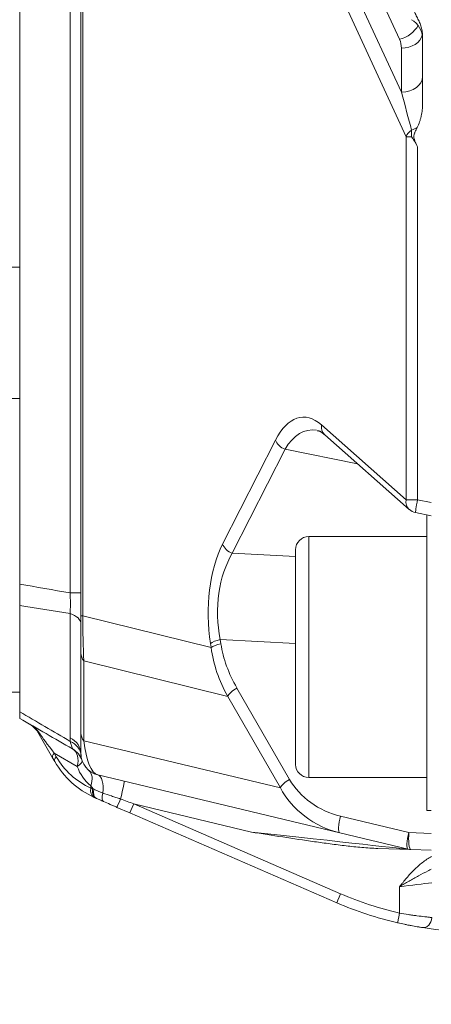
# Model space of a CAD drawing. Header units: millimetres. Extents: x 4 to 836, y 5 to 589.
# Tile 56 of 163: x 509 to 519, y 256 to 278. Entities that reach past the tile are written whole.
import ezdxf

# ---------------------------------------------------------------- set-up
doc = ezdxf.new("R2010")
doc.units = ezdxf.units.MM
doc.layers.add('1', color=7, linetype='Continuous', true_color=0xffffff)
doc.styles.add('ideas_simplex', font='simplex.shx')
doc.dimstyles.get("Standard").update_dxf_attribs({"dimtxt": 0.18, "dimasz": 0.18, "dimexe": 0.18, "dimexo": 0.0625, "dimgap": 0.09, "dimtad": 0, "dimtih": 1, "dimtoh": 1, "dimdec": 4, "dimzin": 0, "dimdsep": 46, "dimtxsty": 'Standard', "dimcen": 0.09, "dimadec": 0, "dimazin": 0, "dimtfac": 1, "dimtdec": 4, "dimtofl": 0, "dimtmove": 0, "dimatfit": 3, "dimfxl": 1, "dimtolj": 1, "dimtzin": 0, "dimarcsym": 0})

# ---------------------------------------------------------------- blocks, each defined once
blk = doc.blocks.new('_U2')
at = {"layer": '1', "color": 152, "lineweight": 13}
for p, q in [((533.358102, 256.097779), (581.720135, 256.097779)), ((487.549031, 241.643112), (581.720135, 241.643112))]:
    blk.add_line(p, q, dxfattribs=at)
at = {"layer": '1', "color": 27, "lineweight": 13}
blk.add_line((579.720135, 241.643112), (579.720135, 256.097779), dxfattribs=at)
at = {"layer": '1', "color": 87, "lineweight": 25}
for p, q in [((578.220135, 254.487946), (572.595135, 254.487946)), ((572.595135, 254.487946), (572.595135, 252.987946)), ((578.220135, 252.987946), (578.220135, 254.487946)), ((572.595135, 244.752946), (572.595135, 243.252946)), ((578.220135, 243.252946), (578.220135, 244.752946)), ((572.595135, 243.252946), (578.220135, 243.252946))]:
    blk.add_line(p, q, dxfattribs=at)
at = {"layer": '1', "color": 27, "lineweight": 18}
for points in [[(579.720135, 256.097779), (580.249116, 253.097781), (579.191154, 253.097777)], [(579.720135, 241.643112), (579.191154, 244.64311), (580.249116, 244.643114)]]:
    blk.add_solid(points, dxfattribs=at)
at = {"layer": '1', "color": 87, "linetype": 'Continuous', "lineweight": 25, "char_height": 3, "attachment_point": 7, "rotation": 90, "line_spacing_factor": 1.204819, "style": 'ideas_simplex'}
for s, insert in [('\\W1.2097;14,5', (570.754135, 243.215446)), ('\\W1.2776;.57', (578.066635, 244.700446))]:
    blk.add_mtext(s, dxfattribs=dict(at, insert=insert))

msp = doc.modelspace()

# ---------------------------------------------------------------- linework, layer by layer
at = {"layer": '1', "color": 143, "linetype": 'Continuous', "lineweight": 18}
for p, q in [((510.558, 264.538), (510.558, 348.658)), ((509.158, 347.93), (509.158, 265.265)), ((518.358, 276.229), (518.358, 277.787)), ((516.125, 268.674), (518.056, 266.965)), ((518.197, 266.895), (518.558, 266.825)), ((518.458, 266.348), (515.758, 266.348)), ((515.458, 264.471), (515.458, 266.048)), ((509.158, 264.775), (509.158, 262.35)), ((510.558, 263.686), (510.558, 264.538)), ((515.458, 261.148), (515.458, 264.471)), ((510.558, 261.861), (510.558, 263.686)), ((509.91, 261.295), (509.571, 261.882)), ((510.558, 261.392), (510.558, 261.861)), ((509.958, 261.212), (509.91, 261.295)), ((516.469, 259.583), (510.942, 260.906)), ((515.758, 260.848), (518.458, 260.848)), ((510.914, 260.368), (510.894, 260.377)), ((511.676, 260.038), (511.379, 260.166)), ((516.4, 257.987), (511.676, 260.038)), ((518.029, 259.21), (516.469, 259.583)), ((518.088, 259.202), (517.336, 259.228)), ((518.558, 259.185), (518.088, 259.202))]:
    msp.add_line(p, q, dxfattribs=at)
at = {"layer": '1', "color": 143, "linetype": 'Continuous', "lineweight": 13}
for p, q in [((510.602, 348.658), (510.602, 264.538)), ((510.308, 265.064), (510.308, 348.132)), ((513.45, 286.095), (517.876, 276.493)), ((517.831, 277.703), (513.961, 286.103)), ((517.981, 275.48), (513.187, 285.883)), ((517.876, 276.493), (517.876, 277.5)), ((518.106, 275.48), (518.106, 275.63)), ((518.106, 275.48), (517.981, 275.48)), ((517.981, 267.19), (517.981, 275.48)), ((518.245, 275.251), (518.245, 267.19)), ((516.05, 268.898), (517.981, 267.19)), ((513.793, 266.176), (514.998, 268.551)), ((515.22, 268.342), (514.014, 265.967)), ((516.875, 268.01), (515.22, 268.342)), ((518.245, 267.19), (517.981, 267.19)), ((518.245, 267.19), (518.558, 267.128)), ((515.758, 264.578), (515.758, 266.348)), ((514.014, 265.967), (515.458, 265.896)), ((510.558, 265.064), (510.308, 265.064)), ((510.308, 261.751), (510.308, 264.59)), ((510.558, 264.538), (510.602, 264.538)), ((510.602, 264.538), (513.531, 263.813)), ((515.758, 260.848), (515.758, 264.578)), ((515.458, 263.911), (513.738, 263.996)), ((513.738, 263.996), (513.752, 263.902)), ((513.531, 263.813), (513.516, 263.907)), ((513.909, 262.697), (510.624, 263.51)), ((510.624, 263.51), (510.624, 261.685)), ((514.117, 262.891), (515.319, 260.806)), ((515.111, 260.611), (513.909, 262.697)), ((510.624, 261.685), (515.111, 260.611)), ((509.945, 261.405), (509.994, 261.322)), ((510.474, 261.1), (509.945, 261.405)), ((510.78, 260.606), (510.78, 260.655)), ((511.762, 260.245), (516.487, 258.195)), ((514.449, 259.602), (511.762, 260.245)), ((516.487, 259.964), (518.047, 259.59)), ((518.047, 259.59), (518.558, 259.572)), ((517.832, 257.752), (517.832, 258.355))]:
    msp.add_line(p, q, dxfattribs=at)
at = {"layer": '1', "color": 251, "linetype": 'Continuous', "lineweight": 13}
msp.add_line((508.558, 272.498), (509.158, 272.498), dxfattribs=at)
at = {"layer": '1', "color": 251, "linetype": 'Continuous', "lineweight": 18}
for p, q in [((508.558, 269.498), (509.158, 269.498)), ((508.558, 262.798), (509.158, 262.798))]:
    msp.add_line(p, q, dxfattribs=at)
at = {"layer": '1', "color": 252, "linetype": 'Continuous', "lineweight": 18}
for p, q in [((518.458, 266.844), (518.458, 260.098)), ((518.458, 260.098), (518.558, 260.098))]:
    msp.add_line(p, q, dxfattribs=at)
at = {"layer": '1', "color": 143, "linetype": 'Continuous', "lineweight": 18}
for centre, radius, start, end in [((517.858, 277.717), 0.5, 0, 60.257), ((518.255, 267.19), 0.3, 228.5025, 258.9164), ((515.758, 266.048), 0.3, 90, 180), ((509.138, 261.632), 0.5, 30, 60), ((510.111, 261.07), 0.5, 18.7958, 60), ((511.058, 261.392), 0.5, 180, 256.5387), ((511.691, 262.212), 2, 210, 245.3766), ((515.758, 261.148), 0.3, 180, 270), ((518.099, 259.501), 0.3, 256.5387, 268), ((519.585, 265.326), 8, 246.5387, 257.0266), ((519.585, 265.326), 8, 261.2097, 269.5651)]:
    msp.add_arc(centre, radius, start, end, dxfattribs=at)
at = {"layer": '1', "color": 143, "linetype": 'Continuous', "lineweight": 13}
for centre, radius, start, end in [((511.509, 262.197), 1.75, 210, 245.3766), ((511.421, 261.422), 1, 198.7958, 230.1531), ((519.572, 265.304), 7.75, 246.5387, 257.0266)]:
    msp.add_arc(centre, radius, start, end, dxfattribs=at)
for centre, major_axis, ratio, start_param, end_param in [((517.814, 278.056), (0.454, 0.209), 0.680569, 4.44515, 5.593578), ((517.376, 277.475), (0.358, 0.367), 0.951819, 5.510131, 5.933467), ((517.858, 277.853), (0.5, 0), 0.707107, 4.747296, 6.122974), ((517.858, 276.846), (0.5, 0), 0.707107, 4.747296, 6.283185), ((517.858, 276.342), (0.473, -1.73), 0.031741, 1.138151, 1.649759), ((518.255, 275.48), (-0.272, -0.126), 0.680569, 4.956758, 5.687974), ((517.858, 275.879), (0.5, 0), 0.574103, 5.231503, 5.565424), ((515.745, 266.719), (0.132, -2.357), 0.446718, 2.725235, 3.797679), ((516.323, 268.898), (-0.199, -0.225), 0.856892, 5.361021, 6.283171), ((516.019, 266.719), (0.245, -2.061), 0.509034, 2.988066, 3.748193), ((515.272, 268.551), (0.268, -0.136), 0.708716, 3.763138, 4.873443), ((518.255, 267.19), (-0.199, -0.225), 0.856892, 5.361021, 6.283171), ((518.255, 267.19), (0.058, 0.294), 0.034249, 1.577505, 3.141575), ((514.626, 264.514), (0.053, -2.304), 0.503751, 3.894921, 4.967365), ((514.899, 264.514), (0.099, -2.004), 0.607294, 3.871564, 4.944008), ((514.066, 266.176), (0.268, -0.136), 0.708716, 3.763138, 4.873443), ((510.058, 264.353), (-0.5, 0), 0.547326, 3.141593, 4.18879), ((511.058, 265.102), (0.107, 3.063), 0.144871, 1.761125, 2.122424), ((513.79, 263.907), (0.296, 0.046), 0.321813, 1.697381, 2.692792), ((513.804, 263.813), (0.296, 0.046), 0.321813, 1.697381, 2.692792), ((517.065, 263.615), (3.294, -1.694), 0.798055, 3.650674, 4.011972), ((517.013, 263.704), (3.068, -1.533), 0.774869, 3.644318, 4.005617), ((511.058, 263.686), (0.5, 0), 0.707107, 3.141593, 3.662128), ((514.169, 262.802), (0.26, 0.15), 0.343286, 1.573363, 2.757811), ((509.788, 262.007), (-0.217, -0.125), 0.366382, 0, 0.416915), ((510.438, 260.882), (0.885, -1.085), 0.041901, 3.555254, 4.1749), ((510.058, 261.392), (0.5, 0), 0.82934, 0, 1.047198), ((511.058, 261.861), (0.5, 0), 0.707107, 3.141593, 3.662128), ((510.061, 261.311), (0.498, 0.041), 0.821039, 0, 0.979512), ((510.111, 261.07), (0.25, 0.433), 0.657369, 5.13994, 6.283185), ((511.058, 262.421), (0.093, 1.518), 0.294415, 2.094427, 3.090061), ((510.127, 261.42), (0.217, 0.125), 0.412738, 2.289208, 3.141593), ((510.175, 261.337), (-0.217, -0.125), 0.412738, 5.430801, 6.283185), ((510.111, 261.07), (0.473, 0.161), 0.249817, 5.496255, 6.283185), ((510.417, 260.625), (0.32, 0.384), 0.6031, 5.248547, 6.283185), ((510.825, 260.42), (0.116, 0.486), 0.429977, 4.964005, 6.283185), ((515.371, 260.717), (0.26, 0.15), 0.343286, 1.573363, 2.757811), ((516.605, 261.169), (1.364, -0.673), 0.776688, 4.001644, 4.997278), ((510.961, 260.621), (-0.104, -0.227), 0.679106, 5.077194, 6.283185), ((510.994, 260.606), (-0.1, -0.229), 0.63603, 5.048743, 6.283185), ((511.505, 260.384), (1, -0.326), 0.019701, 3.968082, 4.00359), ((511.014, 260.598), (-0.1, -0.229), 0.607604, 5.039639, 6.283185), ((511.427, 260.276), (0.116, 0.486), 0.030782, 4.88486, 6.283185), ((516.657, 261.08), (1.587, -0.837), 0.824049, 4.017595, 5.013229), ((511.173, 260.529), (-0.1, -0.229), 0.386897, 5.035482, 6.283185), ((511.479, 260.396), (-0.1, -0.229), 0.000064, 4.887559, 6.283185), ((512.159, 260.101), (4.02, -1.476), 0.00021, 4.538136, 4.613628), ((511.775, 260.267), (-0.1, -0.229), 0.013426, 4.813237, 6.283185), ((516.539, 259.875), (0.07, 0.292), 0.245457, 1.320616, 3.141593), ((514.075, 259.642), (3.954, -0.432), 0.000292, 0.002303, 1.476119), ((518.099, 259.501), (-0.07, -0.292), 0.245457, 4.462209, 6.283185), ((518.099, 259.501), (0.01, 0.3), 0.192128, 1.276677, 3.141593), ((517.885, 258.318), (1, 0.131), 0.042839, 0.805946, 1.617524), ((516.5, 258.217), (-0.1, -0.229), 0.013426, 4.813237, 6.283185), ((517.846, 257.774), (-0.056, -0.244), 0.031608, 4.809104, 6.283185), ((518.401, 257.667), (-0.038, -0.247), 0.690561, 0, 1.613525)]:
    msp.add_ellipse(centre, major_axis=major_axis, ratio=ratio, start_param=start_param, end_param=end_param, dxfattribs=at)
at = {"layer": '1', "color": 143, "linetype": 'Continuous', "lineweight": 18}
msp.add_ellipse((509.138, 261.632), major_axis=(0.507, -0.293), ratio=0.853741, start_param=1.047198, end_param=1.570796, dxfattribs=at)
for points, knots in [([(518.245, 278.641), (518.236, 278.624), (518.227, 278.607), (518.21, 278.574), (518.202, 278.557), (518.187, 278.523), (518.179, 278.505), (518.171, 278.478), (518.168, 278.469), (518.164, 278.451), (518.163, 278.441), (518.16, 278.412), (518.161, 278.393), (518.166, 278.365), (518.168, 278.356), (518.173, 278.337), (518.176, 278.328), (518.186, 278.301), (518.194, 278.284), (518.21, 278.25), (518.219, 278.233), (518.245, 278.182), (518.262, 278.149), (518.286, 278.097), (518.293, 278.08), (518.308, 278.045), (518.327, 277.992), (518.341, 277.937), (518.351, 277.882), (518.354, 277.863), (518.357, 277.825), (518.358, 277.806), (518.358, 277.787)], [0, 0, 0, 0, 0.0625, 0.0625, 0.125, 0.125, 0.1875, 0.1875, 0.21875, 0.21875, 0.25, 0.25, 0.3125, 0.3125, 0.34375, 0.34375, 0.375, 0.375, 0.4375, 0.4375, 0.5, 0.5, 0.625, 0.625, 0.6875, 0.6875, 0.75, 0.875, 0.875, 0.9375, 0.9375, 1, 1, 1, 1]), ([(518.358, 276.229), (518.358, 276.183), (518.356, 276.136), (518.345, 276.044), (518.338, 275.998), (518.323, 275.93), (518.317, 275.907), (518.304, 275.863), (518.297, 275.84), (518.274, 275.775), (518.256, 275.732), (518.235, 275.69)], [0, 0, 0, 0, 0.25, 0.25, 0.5, 0.5, 0.625, 0.625, 0.75, 0.75, 1, 1, 1, 1]), ([(518.235, 275.69), (518.226, 275.673), (518.217, 275.656), (518.2, 275.62), (518.191, 275.603), (518.18, 275.576), (518.177, 275.566), (518.171, 275.548), (518.168, 275.538), (518.162, 275.509), (518.16, 275.49), (518.162, 275.46), (518.163, 275.45), (518.166, 275.431), (518.169, 275.422), (518.177, 275.393), (518.184, 275.375), (518.2, 275.339), (518.209, 275.321), (518.226, 275.286), (518.236, 275.269), (518.245, 275.251)], [0, 0, 0, 0, 0.125, 0.125, 0.25, 0.25, 0.3125, 0.3125, 0.375, 0.375, 0.5, 0.5, 0.5625, 0.5625, 0.625, 0.625, 0.75, 0.75, 0.875, 0.875, 1, 1, 1, 1]), ([(518.245, 275.251), (518.224, 275.292), (518.202, 275.331), (518.167, 275.388), (518.155, 275.407), (518.137, 275.435), (518.128, 275.449), (518.118, 275.462), (518.112, 275.471), (518.109, 275.476), (518.106, 275.48)], [0, 0, 0, 0, 0.5, 0.5, 0.75, 0.75, 0.875, 0.9375, 0.9375, 1, 1, 1, 1]), ([(509.158, 264.775), (509.158, 264.811), (509.158, 264.886), (509.158, 264.966), (509.158, 265.029), (509.158, 265.05), (509.158, 265.093), (509.158, 265.114), (509.158, 265.178), (509.158, 265.222), (509.158, 265.265)], [0, 0, 0, 0, 0.25, 0.5, 0.5, 0.625, 0.625, 0.75, 0.75, 1, 1, 1, 1]), ([(509.158, 262.198), (509.158, 262.198), (509.158, 262.204), (509.158, 262.223), (509.158, 262.243), (509.158, 262.25), (509.158, 262.266), (509.158, 262.275), (509.158, 262.303), (509.158, 262.325), (509.158, 262.35)], [0, 0, 0, 0, 0.25, 0.5, 0.5, 0.625, 0.625, 0.75, 0.75, 1, 1, 1, 1]), ([(511.073, 260.299), (511.059, 260.306), (511.045, 260.312), (511.017, 260.324), (510.977, 260.341), (510.939, 260.358), (510.914, 260.368)], [0, 0, 0, 0, 0.25, 0.25, 0.5, 1, 1, 1, 1]), ([(511.379, 260.166), (511.353, 260.178), (511.327, 260.189), (511.274, 260.212), (511.248, 260.223), (511.172, 260.256), (511.122, 260.278), (511.073, 260.299)], [0, 0, 0, 0, 0.25, 0.25, 0.5, 0.5, 1, 1, 1, 1]), ([(517.336, 259.228), (517.275, 259.23), (517.214, 259.233), (517.093, 259.241), (517.033, 259.246), (516.851, 259.262), (516.731, 259.274), (516.49, 259.302), (516.369, 259.317), (516.129, 259.349), (516.008, 259.365), (515.648, 259.416), (515.408, 259.453), (514.928, 259.526), (514.689, 259.564), (514.449, 259.602)], [0, 0, 0, 0, 0.0625, 0.0625, 0.125, 0.125, 0.25, 0.25, 0.375, 0.375, 0.5, 0.5, 0.75, 0.75, 1, 1, 1, 1]), ([(518.363, 257.42), (518.343, 257.423), (518.323, 257.426), (518.291, 257.431), (518.281, 257.433), (518.259, 257.437), (518.248, 257.438), (518.192, 257.448), (518.145, 257.456), (518.071, 257.47), (518.046, 257.475), (517.995, 257.485), (517.97, 257.491), (517.893, 257.507), (517.842, 257.518), (517.789, 257.53)], [0, 0, 0, 0, 0.125, 0.125, 0.1875, 0.1875, 0.25, 0.25, 0.5, 0.5, 0.625, 0.625, 0.75, 0.75, 1, 1, 1, 1])]:
    msp.add_open_spline(points, degree=3, knots=knots, dxfattribs=at)
for points, degree in [([(515.949, 268.767), (516.009, 268.771), (516.125, 268.674)], 2), ([(510.361, 261.503), (509.96, 261.735), (509.559, 261.966), (509.158, 262.198)], 3), ([(510.894, 260.377), (510.882, 260.382), (510.869, 260.388), (510.857, 260.393)], 3)]:
    msp.add_open_spline(points, degree=degree, dxfattribs=at)
at = {"layer": '1', "color": 143, "linetype": 'Continuous', "lineweight": 13}
for points in [[(509.158, 265.265), (509.541, 265.197), (509.925, 265.13), (510.308, 265.064)], [(510.308, 264.59), (509.925, 264.65), (509.541, 264.712), (509.158, 264.775)], [(509.158, 262.35), (509.542, 262.124), (509.927, 261.899), (510.311, 261.673)], [(510.311, 261.673), (510.309, 261.7), (510.308, 261.726), (510.308, 261.751)], [(510.85, 260.581), (510.825, 260.604), (510.802, 260.629), (510.78, 260.655)], [(510.78, 260.606), (510.794, 260.601), (510.808, 260.595), (510.823, 260.59)], [(510.85, 260.581), (510.912, 260.548), (510.981, 260.518), (511.057, 260.492)]]:
    msp.add_open_spline(points, degree=3, dxfattribs=at)
for points, knots in [([(510.308, 264.59), (510.311, 264.624), (510.313, 264.66), (510.315, 264.735), (510.316, 264.774), (510.316, 264.855), (510.315, 264.897), (510.313, 264.979), (510.311, 265.021), (510.308, 265.064)], [0, 0, 0, 0, 0.25, 0.25, 0.5, 0.5, 0.75, 0.75, 1, 1, 1, 1]), ([(510.361, 261.503), (510.364, 261.502), (510.364, 261.505), (510.361, 261.516), (510.359, 261.521), (510.355, 261.532), (510.352, 261.539), (510.343, 261.563), (510.337, 261.581), (510.323, 261.624), (510.317, 261.647), (510.311, 261.673)], [0, 0, 0, 0, 0.25, 0.25, 0.375, 0.375, 0.5, 0.5, 0.75, 0.75, 1, 1, 1, 1]), ([(511.057, 260.492), (511.121, 260.471), (511.187, 260.449), (511.288, 260.414), (511.322, 260.403), (511.391, 260.379), (511.427, 260.368), (511.462, 260.356)], [0, 0, 0, 0, 0.5, 0.5, 0.75, 0.75, 1, 1, 1, 1]), ([(517.832, 258.355), (517.846, 258.372), (517.859, 258.388), (517.885, 258.421), (517.925, 258.471), (517.965, 258.52), (518.048, 258.616), (518.105, 258.679), (518.195, 258.768), (518.225, 258.797), (518.289, 258.853), (518.321, 258.881), (518.388, 258.932), (518.422, 258.957), (518.492, 259.004), (518.529, 259.026), (518.566, 259.047)], [0, 0, 0, 0, 0.0625, 0.0625, 0.125, 0.25, 0.25, 0.5, 0.5, 0.625, 0.625, 0.75, 0.75, 0.875, 0.875, 1, 1, 1, 1]), ([(518.557, 258.755), (518.533, 258.743), (518.509, 258.731), (518.412, 258.681), (518.339, 258.642), (518.194, 258.561), (518.122, 258.521), (517.977, 258.438), (517.905, 258.397), (517.832, 258.355)], [0, 0, 0, 0, 0.098185, 0.098185, 0.39879, 0.39879, 0.699395, 0.699395, 1, 1, 1, 1]), ([(517.832, 257.752), (517.9, 257.74), (517.968, 257.729), (518.067, 257.714), (518.1, 257.709), (518.149, 257.702), (518.166, 257.699), (518.198, 257.695), (518.214, 257.693), (518.294, 257.682), (518.354, 257.675), (518.426, 257.666), (518.44, 257.665), (518.468, 257.662), (518.482, 257.66), (518.522, 257.656), (518.548, 257.653), (518.573, 257.651)], [0, 0, 0, 0, 0.25, 0.25, 0.375, 0.375, 0.4375, 0.4375, 0.5, 0.5, 0.75, 0.75, 0.8125, 0.8125, 0.875, 0.875, 1, 1, 1, 1])]:
    msp.add_open_spline(points, degree=3, knots=knots, dxfattribs=at)

# ---------------------------------------------------------------- dimensions: what is measured, and where the dimension line sits
at = {"layer": '1', "color": 87, "linetype": 'Continuous', "lineweight": 25}
dim = msp.add_linear_dim(base=(579.72, 256.098), p1=(485.049, 241.643), p2=(530.858, 256.098), angle=90, text='<>\\P[\\C87;\\H3.00;\\Fsimplex.shx;.57\\Fsimplex.shx;\\H3.00;\\C87; ]', dimstyle='Standard', override={"dimtxt": 3, "dimasz": 3, "dimexe": 2, "dimexo": 2.5, "dimgap": 1.5, "dimtad": 1, "dimtih": 0, "dimtoh": 0, "dimdec": 1, "dimlfac": 1, "dimzin": 8, "dimdsep": 44, "dimlunit": 2, "dimtxsty": 'ideas_simplex', "dimsah": 1, "dimse1": 0, "dimse2": 0, "dimsd1": 0, "dimsd2": 0, "dimclrd": 27, "dimclre": 152, "dimclrt": 87, "dimtol": 0, "dimtm": -0.1, "dimtfac": 0.5, "dimtdec": 2, "dimtofl": 1, "dimtmove": 0, "dimtzin": 8, "dimlwd": 13, "dimlwe": 13}, dxfattribs=at)
dim.commit()
dim.dimension.update_dxf_attribs({"geometry": '_U2', "text_midpoint": (579.72, 248.87), "dimtype": 160})

doc.saveas('drawing.dxf')
